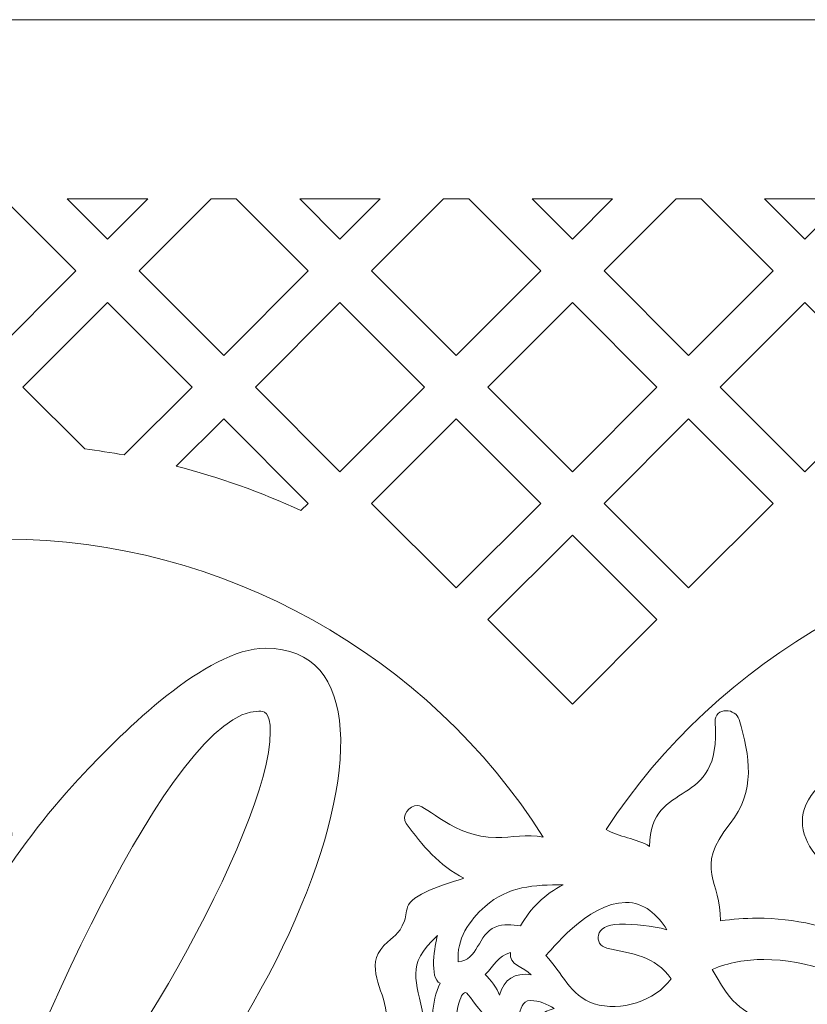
# Model space of a CAD drawing. Header units: millimetres. Extents: x -402 to 376, y -181 to 231.
# Tile 17 of 23: x -90 to -50, y -25 to 24. Entities that reach past the tile are written whole.
import ezdxf

# ---------------------------------------------------------------- set-up
doc = ezdxf.new("R2010")
doc.units = ezdxf.units.MM
doc.header["$MEASUREMENT"] = 0
doc.layers.add('Layer 1', color=7, linetype='Continuous')

msp = doc.modelspace()

# ---------------------------------------------------------------- linework, layer by layer
at = {"layer": 'Layer 1', "lineweight": 15}
for points, knots in [([(-174.5585, 23.9416), (-174.5585, 23.9416), (50.4421, 23.9416), (50.4421, 23.9416), (50.4421, 23.9416), (50.4421, 23.9416), (50.4421, 21.0256), (50.4421, 21.0256), (50.4421, 21.0256), (50.4421, 21.0256), (48.1917, 21.0256), (48.1917, 21.0256), (48.1917, 21.0256), (48.1917, 21.0256), (48.1917, 17.6509), (48.1917, 17.6509), (48.1917, 17.6509), (48.1917, 17.6509), (50.4421, 17.6509), (50.4421, 17.6509), (50.4421, 17.6509), (50.4421, 17.6509), (50.4421, -129.6201), (50.4421, -129.6201), (50.4421, -129.6201), (50.4421, -129.6201), (-174.5585, -129.6201), (-174.5585, -129.6201), (-174.5585, -129.6201), (-174.5585, -129.6201), (-174.5585, 17.6509), (-174.5585, 17.6509), (-174.5585, 17.6509), (-174.5585, 17.6509), (-172.3081, 17.6509), (-172.3081, 17.6509), (-172.3081, 17.6509), (-172.3081, 17.6509), (-172.3081, 21.0256), (-172.3081, 21.0256), (-172.3081, 21.0256), (-172.3081, 21.0256), (-174.5585, 21.0256), (-174.5585, 21.0256), (-174.5585, 21.0256), (-174.5585, 21.0256), (-174.5585, 23.9416), (-174.5585, 23.9416)], [0, 0, 0, 0, 0.0769231, 0.0769231, 0.0769231, 0.0769231, 0.1538462, 0.1538462, 0.1538462, 0.1538462, 0.2307692, 0.2307692, 0.2307692, 0.2307692, 0.3076923, 0.3076923, 0.3076923, 0.3076923, 0.3846154, 0.3846154, 0.3846154, 0.3846154, 0.4615385, 0.4615385, 0.4615385, 0.4615385, 0.5384615, 0.5384615, 0.5384615, 0.5384615, 0.6153846, 0.6153846, 0.6153846, 0.6153846, 0.6923077, 0.6923077, 0.6923077, 0.6923077, 0.7692308, 0.7692308, 0.7692308, 0.7692308, 0.8461538, 0.8461538, 0.8461538, 0.8461538, 1, 1, 1, 1]), ([(-90.5946, 14.9416), (-90.5946, 14.9416), (-91.8568, 14.9416), (-91.8568, 14.9416), (-91.8568, 14.9416), (-91.8568, 14.9416), (-95.4685, 11.3312), (-95.4685, 11.3312), (-95.4685, 11.3312), (-95.4685, 11.3312), (-91.2257, 7.088), (-91.2257, 7.088), (-91.2257, 7.088), (-91.2257, 7.088), (-86.9842, 11.3312), (-86.9842, 11.3312), (-86.9842, 11.3312), (-86.9842, 11.3312), (-90.5946, 14.9416), (-90.5946, 14.9416)], [0, 0, 0, 0, 0.1666667, 0.1666667, 0.1666667, 0.1666667, 0.3333333, 0.3333333, 0.3333333, 0.3333333, 0.5, 0.5, 0.5, 0.5, 0.6666667, 0.6666667, 0.6666667, 0.6666667, 1, 1, 1, 1]), ([(-83.3721, 14.9416), (-83.3721, 14.9416), (-87.4125, 14.9416), (-87.4125, 14.9416), (-87.4125, 14.9416), (-87.4125, 14.9416), (-85.3925, 12.9216), (-85.3925, 12.9216), (-85.3925, 12.9216), (-85.3925, 12.9216), (-83.3721, 14.9416), (-83.3721, 14.9416)], [0, 0, 0, 0, 0.25, 0.25, 0.25, 0.25, 0.5, 0.5, 0.5, 0.5, 1, 1, 1, 1]), ([(-78.9282, 14.9416), (-78.9282, 14.9416), (-80.1904, 14.9416), (-80.1904, 14.9416), (-80.1904, 14.9416), (-80.1904, 14.9416), (-83.8008, 11.3312), (-83.8008, 11.3312), (-83.8008, 11.3312), (-83.8008, 11.3312), (-79.5593, 7.088), (-79.5593, 7.088), (-79.5593, 7.088), (-79.5593, 7.088), (-75.3161, 11.3312), (-75.3161, 11.3312), (-75.3161, 11.3312), (-75.3161, 11.3312), (-78.9282, 14.9416), (-78.9282, 14.9416)], [0, 0, 0, 0, 0.1666667, 0.1666667, 0.1666667, 0.1666667, 0.3333333, 0.3333333, 0.3333333, 0.3333333, 0.5, 0.5, 0.5, 0.5, 0.6666667, 0.6666667, 0.6666667, 0.6666667, 1, 1, 1, 1]), ([(-71.7044, 14.9416), (-71.7044, 14.9416), (-75.7447, 14.9416), (-75.7447, 14.9416), (-75.7447, 14.9416), (-75.7447, 14.9416), (-73.7247, 12.9216), (-73.7247, 12.9216), (-73.7247, 12.9216), (-73.7247, 12.9216), (-71.7044, 14.9416), (-71.7044, 14.9416)], [0, 0, 0, 0, 0.25, 0.25, 0.25, 0.25, 0.5, 0.5, 0.5, 0.5, 1, 1, 1, 1]), ([(-67.2601, 14.9416), (-67.2601, 14.9416), (-68.5227, 14.9416), (-68.5227, 14.9416), (-68.5227, 14.9416), (-68.5227, 14.9416), (-72.1344, 11.3312), (-72.1344, 11.3312), (-72.1344, 11.3312), (-72.1344, 11.3312), (-67.8916, 7.088), (-67.8916, 7.088), (-67.8916, 7.088), (-67.8916, 7.088), (-63.6483, 11.3312), (-63.6483, 11.3312), (-63.6483, 11.3312), (-63.6483, 11.3312), (-67.2601, 14.9416), (-67.2601, 14.9416)], [0, 0, 0, 0, 0.1666667, 0.1666667, 0.1666667, 0.1666667, 0.3333333, 0.3333333, 0.3333333, 0.3333333, 0.5, 0.5, 0.5, 0.5, 0.6666667, 0.6666667, 0.6666667, 0.6666667, 1, 1, 1, 1]), ([(-60.038, 14.9416), (-60.038, 14.9416), (-64.0784, 14.9416), (-64.0784, 14.9416), (-64.0784, 14.9416), (-64.0784, 14.9416), (-62.058, 12.9216), (-62.058, 12.9216), (-62.058, 12.9216), (-62.058, 12.9216), (-60.038, 14.9416), (-60.038, 14.9416)], [0, 0, 0, 0, 0.25, 0.25, 0.25, 0.25, 0.5, 0.5, 0.5, 0.5, 1, 1, 1, 1]), ([(-55.5923, 14.9416), (-55.5923, 14.9416), (-56.856, 14.9416), (-56.856, 14.9416), (-56.856, 14.9416), (-56.856, 14.9416), (-60.4666, 11.3312), (-60.4666, 11.3312), (-60.4666, 11.3312), (-60.4666, 11.3312), (-56.2248, 7.088), (-56.2248, 7.088), (-56.2248, 7.088), (-56.2248, 7.088), (-51.982, 11.3312), (-51.982, 11.3312), (-51.982, 11.3312), (-51.982, 11.3312), (-55.5923, 14.9416), (-55.5923, 14.9416)], [0, 0, 0, 0, 0.1666667, 0.1666667, 0.1666667, 0.1666667, 0.3333333, 0.3333333, 0.3333333, 0.3333333, 0.5, 0.5, 0.5, 0.5, 0.6666667, 0.6666667, 0.6666667, 0.6666667, 1, 1, 1, 1]), ([(-48.3702, 14.9416), (-48.3702, 14.9416), (-52.4106, 14.9416), (-52.4106, 14.9416), (-52.4106, 14.9416), (-52.4106, 14.9416), (-50.3902, 12.9216), (-50.3902, 12.9216), (-50.3902, 12.9216), (-50.3902, 12.9216), (-48.3702, 14.9416), (-48.3702, 14.9416)], [0, 0, 0, 0, 0.25, 0.25, 0.25, 0.25, 0.5, 0.5, 0.5, 0.5, 1, 1, 1, 1]), ([(-85.3925, 9.7395), (-85.3925, 9.7395), (-81.1496, 5.4967), (-81.1496, 5.4967), (-81.1496, 5.4967), (-81.1496, 5.4967), (-84.5504, 2.0955), (-84.5504, 2.0955), (-84.5504, 2.0955), (-85.2105, 2.2141), (-85.8705, 2.3132), (-86.532, 2.3947), (-86.532, 2.3947), (-86.532, 2.3947), (-89.6354, 5.4967), (-89.6354, 5.4967), (-89.6354, 5.4967), (-89.6354, 5.4967), (-85.3925, 9.7395), (-85.3925, 9.7395)], [0, 0, 0, 0, 0.1666667, 0.1666667, 0.1666667, 0.1666667, 0.3333333, 0.3333333, 0.3333333, 0.3333333, 0.5, 0.5, 0.5, 0.5, 0.6666667, 0.6666667, 0.6666667, 0.6666667, 1, 1, 1, 1]), ([(-73.7247, 9.7395), (-73.7247, 9.7395), (-69.4829, 5.4967), (-69.4829, 5.4967), (-69.4829, 5.4967), (-69.4829, 5.4967), (-73.7247, 1.2534), (-73.7247, 1.2534), (-73.7247, 1.2534), (-73.7247, 1.2534), (-77.9676, 5.4967), (-77.9676, 5.4967), (-77.9676, 5.4967), (-77.9676, 5.4967), (-73.7247, 9.7395), (-73.7247, 9.7395)], [0, 0, 0, 0, 0.2, 0.2, 0.2, 0.2, 0.4, 0.4, 0.4, 0.4, 0.6, 0.6, 0.6, 0.6, 1, 1, 1, 1]), ([(-62.058, 9.7395), (-62.058, 9.7395), (-57.8152, 5.4967), (-57.8152, 5.4967), (-57.8152, 5.4967), (-57.8152, 5.4967), (-62.058, 1.2534), (-62.058, 1.2534), (-62.058, 1.2534), (-62.058, 1.2534), (-66.3012, 5.4967), (-66.3012, 5.4967), (-66.3012, 5.4967), (-66.3012, 5.4967), (-62.058, 9.7395), (-62.058, 9.7395)], [0, 0, 0, 0, 0.2, 0.2, 0.2, 0.2, 0.4, 0.4, 0.4, 0.4, 0.6, 0.6, 0.6, 0.6, 1, 1, 1, 1]), ([(-50.3902, 9.7395), (-50.3902, 9.7395), (-46.1488, 5.4967), (-46.1488, 5.4967), (-46.1488, 5.4967), (-46.1488, 5.4967), (-50.3902, 1.2534), (-50.3902, 1.2534), (-50.3902, 1.2534), (-50.3902, 1.2534), (-54.6331, 5.4967), (-54.6331, 5.4967), (-54.6331, 5.4967), (-54.6331, 5.4967), (-50.3902, 9.7395), (-50.3902, 9.7395)], [0, 0, 0, 0, 0.2, 0.2, 0.2, 0.2, 0.4, 0.4, 0.4, 0.4, 0.6, 0.6, 0.6, 0.6, 1, 1, 1, 1]), ([(-79.5593, 3.9063), (-79.5593, 3.9063), (-75.3161, -0.3369), (-75.3161, -0.3369), (-75.3161, -0.3369), (-75.3161, -0.3369), (-75.6802, -0.7006), (-75.6802, -0.7006), (-75.6802, -0.7006), (-77.7111, 0.2378), (-79.8087, 0.9822), (-81.9378, 1.5279), (-81.9378, 1.5279), (-81.9378, 1.5279), (-79.5593, 3.9063), (-79.5593, 3.9063)], [0, 0, 0, 0, 0.2, 0.2, 0.2, 0.2, 0.4, 0.4, 0.4, 0.4, 0.6, 0.6, 0.6, 0.6, 1, 1, 1, 1]), ([(-67.8916, 3.9063), (-67.8916, 3.9063), (-63.6483, -0.3369), (-63.6483, -0.3369), (-63.6483, -0.3369), (-63.6483, -0.3369), (-67.8916, -4.5797), (-67.8916, -4.5797), (-67.8916, -4.5797), (-67.8916, -4.5797), (-72.1344, -0.3369), (-72.1344, -0.3369), (-72.1344, -0.3369), (-72.1344, -0.3369), (-67.8916, 3.9063), (-67.8916, 3.9063)], [0, 0, 0, 0, 0.2, 0.2, 0.2, 0.2, 0.4, 0.4, 0.4, 0.4, 0.6, 0.6, 0.6, 0.6, 1, 1, 1, 1]), ([(-56.2248, 3.9063), (-56.2248, 3.9063), (-51.982, -0.3369), (-51.982, -0.3369), (-51.982, -0.3369), (-51.982, -0.3369), (-56.2248, -4.5797), (-56.2248, -4.5797), (-56.2248, -4.5797), (-56.2248, -4.5797), (-60.4666, -0.3369), (-60.4666, -0.3369), (-60.4666, -0.3369), (-60.4666, -0.3369), (-56.2248, 3.9063), (-56.2248, 3.9063)], [0, 0, 0, 0, 0.2, 0.2, 0.2, 0.2, 0.4, 0.4, 0.4, 0.4, 0.6, 0.6, 0.6, 0.6, 1, 1, 1, 1]), ([(-62.058, -1.9283), (-62.058, -1.9283), (-57.8152, -6.1701), (-57.8152, -6.1701), (-57.8152, -6.1701), (-57.8152, -6.1701), (-62.058, -10.4129), (-62.058, -10.4129), (-62.058, -10.4129), (-62.058, -10.4129), (-66.3012, -6.1701), (-66.3012, -6.1701), (-66.3012, -6.1701), (-66.3012, -6.1701), (-62.058, -1.9283), (-62.058, -1.9283)], [0, 0, 0, 0, 0.2, 0.2, 0.2, 0.2, 0.4, 0.4, 0.4, 0.4, 0.6, 0.6, 0.6, 0.6, 1, 1, 1, 1]), ([(-77.4617, -7.6073), (-67.8044, -7.6073), (-78.0159, -32.9921), (-92.8435, -40.5299), (-92.8435, -40.5299), (-93.1536, -40.6869), (-93.4514, -40.9903), (-93.6743, -41.2506), (-93.6743, -41.2506), (-94.6847, -44.4341), (-100.2628, -63.2936), (-93.8193, -63.2936), (-93.8193, -63.2936), (-90.9431, -63.2936), (-88.8501, -59.8554), (-87.7254, -57.6259), (-87.7254, -57.6259), (-88.347, -52.0615), (-85.934, -46.4375), (-82.7509, -41.9989), (-82.7509, -41.9989), (-79.9752, -38.1444), (-75.5698, -34.2187), (-70.5261, -34.2187), (-70.5261, -34.2187), (-69.2155, -34.2187), (-67.8348, -34.5147), (-66.7366, -35.2619), (-66.7366, -35.2619), (-64.6721, -34.8385), (-64.2174, -33.1699), (-62.8863, -31.9461), (-62.8863, -31.9461), (-63.195, -31.9846), (-63.5065, -32.0054), (-63.818, -32.0054), (-63.818, -32.0054), (-66.1922, -32.0054), (-68.3047, -30.8423), (-69.7599, -29.0001), (-69.7599, -29.0001), (-70.7618, -28.7228), (-71.3198, -26.7483), (-71.4066, -25.8801), (-71.4066, -25.8801), (-71.5238, -24.7114), (-72.5066, -23.5828), (-71.517, -22.5326), (-71.517, -22.5326), (-71.0196, -22.0063), (-70.7907, -22.0616), (-70.4848, -21.2898), (-70.4848, -21.2898), (-70.3829, -21.0333), (-70.416, -20.7345), (-70.2851, -20.4893), (-70.2851, -20.4893), (-69.95, -19.8649), (-68.1586, -19.3728), (-67.5042, -19.1498), (-67.5042, -19.1498), (-68.7153, -18.5434), (-69.6124, -17.4893), (-70.3924, -16.4101), (-70.3924, -16.4101), (-70.6693, -16.0242), (-70.2506, -15.4979), (-69.8343, -15.4979), (-69.8343, -15.4979), (-69.363, -15.4979), (-67.9575, -17.109), (-65.9068, -17.109), (-65.9068, -17.109), (-65.0803, -17.109), (-64.3497, -16.9284), (-63.5217, -17.0882), (-63.5217, -17.0882), (-69.2624, -7.9505), (-79.6708, -2.135), (-90.4746, -2.135), (-90.4746, -2.135), (-92.9236, -2.135), (-95.3955, -2.4341), (-97.8403, -3.061), (-97.8403, -3.061), (-96.5586, -3.7803), (-95.4823, -4.8979), (-95.9854, -6.4759), (-95.9854, -6.4759), (-94.908, -7.3744), (-94.7729, -8.2204), (-94.395, -9.4717), (-94.395, -9.4717), (-94.0574, -10.5935), (-93.0848, -11.1887), (-92.477, -12.1271), (-92.477, -12.1271), (-92.0607, -12.7709), (-91.8512, -13.9739), (-92.5154, -14.532), (-92.5154, -14.532), (-91.3015, -14.962), (-89.7761, -16.0214), (-90.3092, -17.5154), (-90.3092, -17.5154), (-90.6013, -18.331), (-91.2105, -18.5392), (-91.026, -19.5947), (-91.026, -19.5947), (-89.6989, -17.5704), (-88.2214, -15.6097), (-86.5471, -13.8567), (-86.5471, -13.8567), (-84.6538, -11.8695), (-80.4508, -7.6073), (-77.4617, -7.6073)], [0, 0, 0, 0, 0.0333333, 0.0333333, 0.0333333, 0.0333333, 0.0666667, 0.0666667, 0.0666667, 0.0666667, 0.1, 0.1, 0.1, 0.1, 0.1333333, 0.1333333, 0.1333333, 0.1333333, 0.1666667, 0.1666667, 0.1666667, 0.1666667, 0.2, 0.2, 0.2, 0.2, 0.2333333, 0.2333333, 0.2333333, 0.2333333, 0.2666667, 0.2666667, 0.2666667, 0.2666667, 0.3, 0.3, 0.3, 0.3, 0.3333333, 0.3333333, 0.3333333, 0.3333333, 0.3666667, 0.3666667, 0.3666667, 0.3666667, 0.4, 0.4, 0.4, 0.4, 0.4333333, 0.4333333, 0.4333333, 0.4333333, 0.4666667, 0.4666667, 0.4666667, 0.4666667, 0.5, 0.5, 0.5, 0.5, 0.5333333, 0.5333333, 0.5333333, 0.5333333, 0.5666667, 0.5666667, 0.5666667, 0.5666667, 0.6, 0.6, 0.6, 0.6, 0.6333333, 0.6333333, 0.6333333, 0.6333333, 0.6666667, 0.6666667, 0.6666667, 0.6666667, 0.7, 0.7, 0.7, 0.7, 0.7333333, 0.7333333, 0.7333333, 0.7333333, 0.7666667, 0.7666667, 0.7666667, 0.7666667, 0.8, 0.8, 0.8, 0.8, 0.8333333, 0.8333333, 0.8333333, 0.8333333, 0.8666667, 0.8666667, 0.8666667, 0.8666667, 0.9, 0.9, 0.9, 0.9, 0.9333333, 0.9333333, 0.9333333, 0.9333333, 1, 1, 1, 1]), ([(-52.7853, -21.1589), (-50.9028, -21.1589), (-49.055, -21.5776), (-47.3518, -22.3798), (-47.3518, -22.3798), (-47.597, -21.4002), (-47.2759, -20.6188), (-46.5372, -19.9531), (-46.5372, -19.9531), (-48.9777, -19.479), (-51.9777, -16.8345), (-49.7083, -14.5676), (-49.7083, -14.5676), (-48.7724, -13.6348), (-47.4756, -13.3854), (-46.7482, -12.1839), (-46.7482, -12.1839), (-49.4007, -8.365), (-46.0811, -7.3318), (-45.2104, -6.1616), (-45.2104, -6.1616), (-44.5348, -5.2564), (-43.5139, -4.2464), (-42.301, -4.2464), (-42.301, -4.2464), (-41.8823, -4.2464), (-41.4883, -4.3674), (-41.1242, -4.5713), (-41.1242, -4.5713), (-40.0369, -3.702), (-39.1786, -3.7324), (-37.8709, -3.6138), (-37.8709, -3.6138), (-36.5204, -3.4897), (-35.6561, -2.3816), (-34.4906, -2.153), (-34.4906, -2.153), (-44.7846, -2.3721), (-54.7725, -8.0923), (-60.3605, -16.7079), (-60.3605, -16.7079), (-59.7237, -17.0938), (-58.8569, -17.1365), (-58.1817, -17.5567), (-58.1817, -17.5567), (-58.1281, -14.037), (-54.5534, -15.8577), (-54.891, -11.3072), (-54.891, -11.3072), (-54.9199, -10.9283), (-54.6359, -10.7424), (-54.3357, -10.7424), (-54.3357, -10.7424), (-54.0503, -10.7424), (-53.7776, -10.905), (-53.6922, -11.1859), (-53.6922, -11.1859), (-53.1394, -13.0256), (-52.8473, -14.7895), (-54.1442, -16.4073), (-54.1442, -16.4073), (-56.0015, -18.7265), (-54.5728, -19.2655), (-54.625, -21.2926), (-54.625, -21.2926), (-54.0157, -21.2044), (-53.4012, -21.1589), (-52.7853, -21.1589)], [0, 0, 0, 0, 0.0555556, 0.0555556, 0.0555556, 0.0555556, 0.1111111, 0.1111111, 0.1111111, 0.1111111, 0.1666667, 0.1666667, 0.1666667, 0.1666667, 0.2222222, 0.2222222, 0.2222222, 0.2222222, 0.2777778, 0.2777778, 0.2777778, 0.2777778, 0.3333333, 0.3333333, 0.3333333, 0.3333333, 0.3888889, 0.3888889, 0.3888889, 0.3888889, 0.4444444, 0.4444444, 0.4444444, 0.4444444, 0.5, 0.5, 0.5, 0.5, 0.5555556, 0.5555556, 0.5555556, 0.5555556, 0.6111111, 0.6111111, 0.6111111, 0.6111111, 0.6666667, 0.6666667, 0.6666667, 0.6666667, 0.7222222, 0.7222222, 0.7222222, 0.7222222, 0.7777778, 0.7777778, 0.7777778, 0.7777778, 0.8333333, 0.8333333, 0.8333333, 0.8333333, 0.8888889, 0.8888889, 0.8888889, 0.8888889, 1, 1, 1, 1]), ([(-77.794, -10.7615), (-82.1554, -10.7615), (-89.6188, -28.0299), (-92.4798, -36.3738), (-92.4798, -36.3738), (-91.4448, -35.5801), (-90.4196, -34.774), (-89.3958, -33.9665), (-89.3958, -33.9665), (-85.5082, -30.8948), (-77.2193, -16.7269), (-77.2193, -11.8074), (-77.2193, -11.8074), (-77.2193, -10.7615), (-77.5499, -10.7615), (-77.794, -10.7615)], [0, 0, 0, 0, 0.2, 0.2, 0.2, 0.2, 0.4, 0.4, 0.4, 0.4, 0.6, 0.6, 0.6, 0.6, 1, 1, 1, 1]), ([(-66.4307, -20.5634), (-67.2491, -21.2869), (-67.8859, -22.2049), (-67.784, -23.3472), (-67.784, -23.3472), (-66.7902, -23.2893), (-66.8039, -21.9512), (-65.9333, -21.6013), (-65.9333, -21.6013), (-65.4962, -21.4263), (-65.1007, -21.4923), (-64.6531, -21.542), (-64.6531, -21.542), (-64.1623, -20.6491), (-63.425, -19.9379), (-62.517, -19.4846), (-62.517, -19.4846), (-63.9722, -19.4737), (-65.2828, -19.5506), (-66.4307, -20.5634)], [0, 0, 0, 0, 0.1666667, 0.1666667, 0.1666667, 0.1666667, 0.3333333, 0.3333333, 0.3333333, 0.3333333, 0.5, 0.5, 0.5, 0.5, 0.6666667, 0.6666667, 0.6666667, 0.6666667, 1, 1, 1, 1]), ([(-59.3847, -20.3665), (-61.296, -20.3665), (-63.2296, -22.9034), (-63.3947, -23.0371), (-63.3947, -23.0371), (-62.5568, -23.8777), (-62.2083, -25.0518), (-60.9556, -25.4487), (-60.9556, -25.4487), (-59.6425, -25.8678), (-57.9019, -25.315), (-57.1001, -24.2016), (-57.1001, -24.2016), (-57.9104, -23.0371), (-59.0569, -22.9475), (-60.3231, -22.6554), (-60.3231, -22.6554), (-60.9764, -22.5051), (-61.0272, -21.4594), (-59.6881, -21.4594), (-59.6881, -21.4594), (-58.8873, -21.4594), (-58.0907, -21.5335), (-57.3149, -21.7364), (-57.3149, -21.7364), (-57.7834, -20.9783), (-58.4463, -20.3665), (-59.3847, -20.3665)], [0, 0, 0, 0, 0.125, 0.125, 0.125, 0.125, 0.25, 0.25, 0.25, 0.25, 0.375, 0.375, 0.375, 0.375, 0.5, 0.5, 0.5, 0.5, 0.625, 0.625, 0.625, 0.625, 0.75, 0.75, 0.75, 0.75, 1, 1, 1, 1]), ([(-68.8285, -22.0299), (-70.4919, -23.5581), (-69.8385, -24.2457), (-69.545, -26.1144), (-69.545, -26.1144), (-69.4596, -26.6502), (-69.2293, -27.1409), (-68.9153, -27.5791), (-68.9153, -27.5791), (-69.1866, -26.5885), (-69.1411, -25.3619), (-68.6976, -24.4249), (-68.6976, -24.4249), (-69.2557, -24.1935), (-68.9566, -22.4666), (-68.8285, -22.0299)], [0, 0, 0, 0, 0.2, 0.2, 0.2, 0.2, 0.4, 0.4, 0.4, 0.4, 0.6, 0.6, 0.6, 0.6, 1, 1, 1, 1]), ([(-65.1586, -22.8815), (-65.7816, -23.0413), (-65.9855, -23.5331), (-66.4279, -23.9906), (-66.4279, -23.9906), (-66.1894, -24.2111), (-65.7982, -24.7032), (-65.7128, -25.0229), (-65.7128, -25.0229), (-65.4771, -24.1988), (-64.9603, -23.8887), (-64.1182, -23.9949), (-64.1182, -23.9949), (-64.4834, -23.5938), (-65.2785, -23.5264), (-65.1586, -22.8815)], [0, 0, 0, 0, 0.2, 0.2, 0.2, 0.2, 0.4, 0.4, 0.4, 0.4, 0.6, 0.6, 0.6, 0.6, 1, 1, 1, 1]), ([(-55.2632, -33.2264), (-54.8663, -33.2264), (-54.4955, -33.6066), (-54.7075, -34.0628), (-54.7075, -34.0628), (-51.3424, -34.4307), (-50.2304, -37.6527), (-50.2304, -40.6209), (-50.2304, -40.6209), (-50.2304, -46.53), (-54.4377, -52.815), (-54.4377, -58.6306), (-54.4377, -58.6306), (-54.4377, -60.5927), (-54.0792, -62.6074), (-51.7368, -62.6074), (-51.7368, -62.6074), (-48.3921, -62.6074), (-45.7339, -57.6534), (-44.5116, -55.1166), (-44.5116, -55.1166), (-43.3403, -52.7064), (-41.5281, -48.7472), (-41.4276, -46.0368), (-41.4276, -46.0368), (-42.7946, -43.7903), (-43.788, -42.539), (-43.788, -39.7693), (-43.788, -39.7693), (-43.788, -37.8537), (-43.4091, -34.9532), (-40.9108, -34.9532), (-40.9108, -34.9532), (-40.6448, -34.9532), (-40.3844, -34.9959), (-40.1336, -35.0865), (-40.1336, -35.0865), (-39.9173, -33.7788), (-41.4248, -33.8106), (-41.7998, -32.773), (-41.7998, -32.773), (-42.4115, -31.085), (-40.6324, -29.1888), (-39.3688, -28.3136), (-39.3688, -28.3136), (-41.4427, -28.2614), (-45.4803, -28.7655), (-46.0412, -26.0494), (-46.0412, -26.0494), (-46.1033, -25.7573), (-46.1005, -25.4582), (-46.1389, -25.1647), (-46.1389, -25.1647), (-48.0199, -24.1201), (-50.2703, -23.2315), (-52.4476, -23.2315), (-52.4476, -23.2315), (-53.3381, -23.2315), (-54.2129, -23.3817), (-55.0356, -23.726), (-55.0356, -23.726), (-53.6894, -26.1888), (-53.3822, -25.5658), (-51.5463, -26.8996), (-51.5463, -26.8996), (-50.0498, -27.9883), (-50.9843, -28.7588), (-51.1537, -29.7854), (-51.1537, -29.7854), (-50.5529, -31.1026), (-49.4751, -30.801), (-49.4589, -31.5284), (-49.4589, -31.5284), (-49.4395, -32.2012), (-50.3476, -32.2287), (-50.8478, -32.2287), (-50.8478, -32.2287), (-52.7909, -32.2287), (-52.6985, -30.0281), (-53.5515, -28.8967), (-53.5515, -28.8967), (-54.2087, -28.0243), (-55.1556, -29.0907), (-56.2195, -28.6498), (-56.2195, -28.6498), (-56.5145, -30.1134), (-57.9475, -31.6484), (-57.9129, -32.6019), (-57.9129, -32.6019), (-58.048, -33.068), (-57.4444, -34.1097), (-56.9209, -34.1097), (-56.9209, -34.1097), (-56.1423, -34.1097), (-55.7937, -33.2264), (-55.2632, -33.2264)], [0, 0, 0, 0, 0.04, 0.04, 0.04, 0.04, 0.08, 0.08, 0.08, 0.08, 0.12, 0.12, 0.12, 0.12, 0.16, 0.16, 0.16, 0.16, 0.2, 0.2, 0.2, 0.2, 0.24, 0.24, 0.24, 0.24, 0.28, 0.28, 0.28, 0.28, 0.32, 0.32, 0.32, 0.32, 0.36, 0.36, 0.36, 0.36, 0.4, 0.4, 0.4, 0.4, 0.44, 0.44, 0.44, 0.44, 0.48, 0.48, 0.48, 0.48, 0.52, 0.52, 0.52, 0.52, 0.56, 0.56, 0.56, 0.56, 0.6, 0.6, 0.6, 0.6, 0.64, 0.64, 0.64, 0.64, 0.68, 0.68, 0.68, 0.68, 0.72, 0.72, 0.72, 0.72, 0.76, 0.76, 0.76, 0.76, 0.8, 0.8, 0.8, 0.8, 0.84, 0.84, 0.84, 0.84, 0.88, 0.88, 0.88, 0.88, 0.92, 0.92, 0.92, 0.92, 1, 1, 1, 1]), ([(-67.4241, -24.8948), (-67.5578, -24.8948), (-67.682, -25.0835), (-67.7991, -25.5989), (-67.7991, -25.5989), (-67.9783, -26.3856), (-67.8584, -27.1893), (-67.4933, -27.9043), (-67.4933, -27.9043), (-67.041, -27.3572), (-66.527, -27.2111), (-65.8479, -27.1314), (-65.8479, -27.1314), (-64.5578, -26.9797), (-64.0646, -25.9863), (-62.9689, -25.6871), (-62.9689, -25.6871), (-63.3259, -25.4804), (-63.7242, -25.2903), (-64.1458, -25.2903), (-64.1458, -25.2903), (-64.6421, -25.2903), (-64.5839, -25.7436), (-64.8058, -26.0604), (-64.8058, -26.0604), (-65.9153, -27.6426), (-67.1567, -24.8948), (-67.4241, -24.8948)], [0, 0, 0, 0, 0.125, 0.125, 0.125, 0.125, 0.25, 0.25, 0.25, 0.25, 0.375, 0.375, 0.375, 0.375, 0.5, 0.5, 0.5, 0.5, 0.625, 0.625, 0.625, 0.625, 0.75, 0.75, 0.75, 0.75, 1, 1, 1, 1])]:
    msp.add_open_spline(points, degree=3, knots=knots, dxfattribs=at)

doc.saveas('drawing.dxf')
